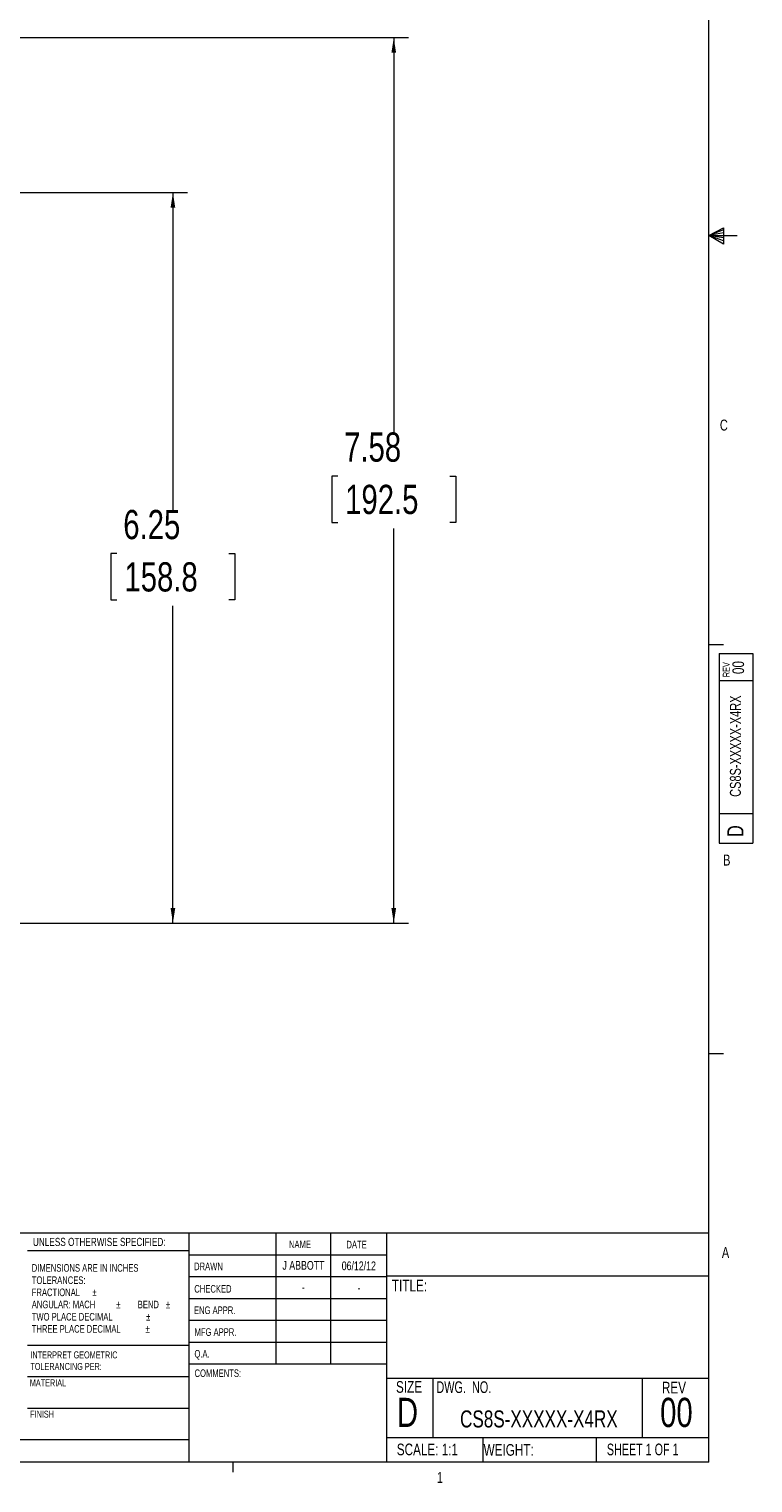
# Model space of a CAD drawing. Header units: inches. Extents: x 0.3 to 33.9, y 0.2 to 21.6.
# Tile 14 of 26: x 27.7 to 33.9, y 0.2 to 12.7. Entities that reach past the tile are written whole.
import ezdxf

# ---------------------------------------------------------------- set-up
doc = ezdxf.new("R2010")
doc.units = ezdxf.units.IN
doc.header["$MEASUREMENT"] = 0
doc.layers.add('SLD-0', color=7, linetype='Continuous', lineweight=15)
doc.styles.add('SLDTEXTSTYLE0', font='TXT', dxfattribs={"width": 0.75})
doc.styles.add('SLDTEXTSTYLE1', font='TXT', dxfattribs={"width": 0.6875})
doc.styles.add('SLDTEXTSTYLE2', font='TXT', dxfattribs={"width": 0.694444})
doc.dimstyles.new('SLDDIMSTYLE0', dxfattribs={"dimtxt": 0.25, "dimasz": 0.13, "dimexe": 0, "dimexo": 0.0625, "dimgap": 0.0625, "dimtad": 0, "dimtih": 1, "dimtoh": 1, "dimrnd": 1e-09, "dimzin": 12, "dimdsep": 46, "dimtxsty": 'SLDTEXTSTYLE0', "dimsah": 1, "dimcen": 0.09, "dimadec": 0, "dimazin": 3, "dimtfac": 1, "dimtofl": 0, "dimtmove": 0, "dimatfit": 3, "dimfxl": 1, "dimfrac": 2, "dimtolj": 1, "dimtzin": 12, "dimarcsym": 0})

# ---------------------------------------------------------------- blocks, each defined once
blk = doc.blocks.new('SW_NOTE_0')
at = {"color": 0, "linetype": 'Continuous', "lineweight": 0, "char_height": 0.06, "attachment_point": 1, "style": 'SLDTEXTSTYLE0'}
for s, insert in [('INTERPRET GEOMETRIC', (0, 0.077)), ('TOLERANCING PER:', (0, -0.022))]:
    blk.add_mtext(s, dxfattribs=dict(at, insert=insert))
blk = doc.blocks.new('SW_NOTE_1')
at = {"color": 0, "linetype": 'Continuous', "lineweight": 0, "char_height": 0.065, "attachment_point": 1, "style": 'SLDTEXTSTYLE0'}
for s, insert in [('DIMENSIONS ARE IN INCHES', (0, 0.084)), ('TOLERANCES:', (0, -0.021)), ('FRACTIONAL', (0, -0.125)), ('%%p', (0.518, -0.125)), ('ANGULAR: MACH', (0, -0.229)), ('%%p', (0.723, -0.229)), ('BEND', (0.907, -0.229)), ('%%p', (1.148, -0.229)), ('TWO PLACE DECIMAL', (0, -0.334)), ('%%p', (0.979, -0.334)), ('THREE PLACE DECIMAL', (0, -0.438)), ('%%p', (0.974, -0.438))]:
    blk.add_mtext(s, dxfattribs=dict(at, insert=insert))
blk = doc.blocks.new('_D_10')
at = {"layer": 'SLD-0'}
for p, q in [((27.236, 11.279), (29.061, 11.279)), ((28.936, 11.279), (28.936, 8.563)), ((28.457, 8.189), (28.406, 8.189)), ((28.406, 8.189), (28.406, 7.792)), ((29.415, 8.189), (29.466, 8.189)), ((29.466, 8.189), (29.466, 7.792)), ((28.406, 7.792), (28.457, 7.792)), ((28.936, 5.025), (28.936, 7.741)), ((29.466, 7.792), (29.415, 7.792)), ((26.866, 5.025), (29.061, 5.025))]:
    blk.add_line(p, q, dxfattribs=at)
for points in [[(28.936, 11.279), (28.916, 11.149), (28.956, 11.149)], [(28.936, 5.025), (28.956, 5.155), (28.916, 5.155)]]:
    blk.add_solid(points, dxfattribs=at)
at = {"layer": 'SLD-0', "char_height": 0.25, "attachment_point": 1, "style": 'SLDTEXTSTYLE0'}
for s, insert in [('6.25', (28.511, 8.562, -2.447)), ('158.8', (28.521, 8.114, -2.447))]:
    blk.add_mtext(s, dxfattribs=dict(at, insert=insert))
blk = doc.blocks.new('_D_11')
at = {"layer": 'SLD-0'}
for p, q in [((23.369, 12.605), (30.951, 12.605)), ((30.826, 12.605), (30.826, 9.226)), ((30.347, 8.852), (30.296, 8.852)), ((30.296, 8.852), (30.296, 8.455)), ((31.305, 8.852), (31.356, 8.852)), ((31.356, 8.852), (31.356, 8.455)), ((30.296, 8.455), (30.347, 8.455)), ((30.826, 5.025), (30.826, 8.404)), ((31.356, 8.455), (31.305, 8.455)), ((26.866, 5.025), (30.951, 5.025))]:
    blk.add_line(p, q, dxfattribs=at)
for points in [[(30.826, 12.605), (30.806, 12.475), (30.846, 12.475)], [(30.826, 5.025), (30.846, 5.155), (30.806, 5.155)]]:
    blk.add_solid(points, dxfattribs=at)
at = {"layer": 'SLD-0', "char_height": 0.25, "attachment_point": 1, "style": 'SLDTEXTSTYLE0'}
for s, insert in [('7.58', (30.401, 9.225, -2.447)), ('192.5', (30.41, 8.777, -2.447))]:
    blk.add_mtext(s, dxfattribs=dict(at, insert=insert))

msp = doc.modelspace()

# ---------------------------------------------------------------- linework, layer by layer
at = {"color": 7, "linetype": 'Continuous', "lineweight": 0}
for p, q in [((33.523, 0.411), (33.523, 21.411)), ((33.523, 10.911), (33.647, 10.976)), ((33.647, 10.958), (33.523, 10.911)), ((33.647, 10.976), (33.647, 10.837)), ((33.647, 10.934), (33.523, 10.911)), ((33.647, 10.891), (33.523, 10.911)), ((33.647, 10.865), (33.523, 10.911)), ((33.647, 10.837), (33.523, 10.911)), ((33.523, 10.911), (33.766, 10.911)), ((33.523, 7.411), (33.648, 7.411)), ((33.61, 7.332), (33.9, 7.332)), ((33.61, 7.332), (33.61, 5.709)), ((33.9, 7.332), (33.9, 5.709)), ((33.9, 7.099), (33.61, 7.099)), ((33.61, 5.965), (33.9, 5.965)), ((33.61, 5.709), (33.9, 5.709)), ((33.523, 3.911), (33.648, 3.911)), ((25.714, 2.375), (33.523, 2.375)), ((29.073, 2.375), (29.073, 0.411)), ((29.817, 2.375), (29.817, 1.25)), ((30.285, 2.375), (30.285, 1.25)), ((30.764, 2.375), (30.764, 0.411)), ((29.073, 2.221), (27.691, 2.221)), ((29.073, 2.187), (30.764, 2.187)), ((29.073, 2), (30.764, 2)), ((30.764, 2.008), (33.523, 2.008)), ((29.073, 1.812), (30.764, 1.812)), ((30.764, 1.625), (29.073, 1.625)), ((27.691, 1.414), (29.073, 1.414)), ((30.764, 1.437), (29.073, 1.437)), ((30.764, 1.25), (29.073, 1.25)), ((27.691, 1.144), (29.073, 1.144)), ((30.764, 1.13), (33.523, 1.13)), ((31.16, 1.13), (31.16, 0.623)), ((32.951, 1.13), (32.951, 0.623)), ((27.691, 0.874), (29.073, 0.874)), ((30.764, 0.623), (33.523, 0.623)), ((31.587, 0.623), (31.587, 0.411)), ((32.559, 0.623), (32.559, 0.411)), ((25.714, 0.607), (29.073, 0.607)), ((33.523, 0.411), (0.523, 0.411)), ((29.448, 0.411), (29.448, 0.326))]:
    msp.add_line(p, q, dxfattribs=at)

# ---------------------------------------------------------------- block references
for name, p in [('SW_NOTE_1', (27.728, 2.023)), ('SW_NOTE_0', (27.716, 1.283))]:
    msp.add_blockref(name, p, dxfattribs=at)

# ---------------------------------------------------------------- texts
for s, insert, char_height, attachment_point, style in [('C', (33.617, 9.335), 0.0938, 1, 'SLDTEXTSTYLE0'), ('B', (33.645, 5.612), 0.0938, 1, 'SLDTEXTSTYLE0'), ('UNLESS OTHERWISE SPECIFIED:', (27.738, 2.332), 0.07, 1, 'SLDTEXTSTYLE0'), ('NAME', (29.929, 2.309), 0.065, 1, 'SLDTEXTSTYLE0'), ('DATE', (30.421, 2.307), 0.065, 1, 'SLDTEXTSTYLE0'), ('A', (33.634, 2.253), 0.0938, 1, 'SLDTEXTSTYLE0'), ('DRAWN', (29.117, 2.12), 0.065, 1, 'SLDTEXTSTYLE0'), ('J ABBOTT', (30.053, 2.134), 0.075, 2, 'SLDTEXTSTYLE0'), ('06/12/12', (30.527, 2.13), 0.075, 2, 'SLDTEXTSTYLE0'), ('CHECKED', (29.119, 1.928), 0.065, 1, 'SLDTEXTSTYLE0'), ('-', (30.052, 1.946), 0.075, 2, 'SLDTEXTSTYLE0'), ('-', (30.528, 1.942), 0.075, 2, 'SLDTEXTSTYLE0'), ('TITLE:', (30.81, 1.973), 0.1, 1, 'SLDTEXTSTYLE0'), ('ENG APPR.', (29.116, 1.745), 0.065, 1, 'SLDTEXTSTYLE0'), ('MFG APPR.', (29.121, 1.558), 0.065, 1, 'SLDTEXTSTYLE0'), ('Q.A.', (29.12, 1.372), 0.065, 1, 'SLDTEXTSTYLE0'), ('MATERIAL', (27.711, 1.121), 0.06, 1, 'SLDTEXTSTYLE0'), ('COMMENTS:', (29.121, 1.206), 0.065, 1, 'SLDTEXTSTYLE0'), ('SIZE', (30.845, 1.106), 0.1, 1, 'SLDTEXTSTYLE0'), ('DWG.  NO.', (31.191, 1.104), 0.1, 1, 'SLDTEXTSTYLE2'), ('REV', (33.121, 1.1), 0.1, 1, 'SLDTEXTSTYLE0'), ('D', (30.853, 0.963), 0.25, 1, 'SLDTEXTSTYLE0'), ('00', (33.245, 0.963), 0.25, 2, 'SLDTEXTSTYLE0'), ('FINISH', (27.714, 0.853), 0.06, 1, 'SLDTEXTSTYLE0'), ('CS8S-XXXXX-X4RX', (32.068, 0.855), 0.14583, 2, 'SLDTEXTSTYLE0'), ('SCALE: 1:1', (30.852, 0.571), 0.1, 1, 'SLDTEXTSTYLE0'), ('WEIGHT:', (31.595, 0.567), 0.1, 1, 'SLDTEXTSTYLE0'), ('SHEET 1 OF 1', (32.65, 0.571), 0.1, 1, 'SLDTEXTSTYLE1'), ('1', (31.195, 0.328), 0.0938, 1, 'SLDTEXTSTYLE0')]:
    msp.add_mtext(s, dxfattribs=dict(at, insert=insert, char_height=char_height, attachment_point=attachment_point, style=style))
at = {"color": 7, "linetype": 'Continuous', "lineweight": 0, "rotation": 90, "style": 'SLDTEXTSTYLE0'}
for s, insert, char_height, attachment_point in [('REV', (33.642, 7.131), 0.06, 1), ('00', (33.724, 7.213), 0.1, 2), ('CS8S-XXXXX-X4RX', (33.703, 6.54), 0.09375, 2), ('D', (33.681, 5.763), 0.138, 1)]:
    msp.add_mtext(s, dxfattribs=dict(at, insert=insert, char_height=char_height, attachment_point=attachment_point))

# ---------------------------------------------------------------- dimensions: what is measured, and where the dimension line sits
at = {"layer": 'SLD-0'}
for base, p2, picture, middle in [((30.826, 12.605), (23.319, 12.605), '_D_11', (30.826, 8.815)), ((28.936, 11.279), (27.186, 11.279), '_D_10', (28.936, 8.152))]:
    dim = msp.add_linear_dim(base=base, p1=(26.816, 5.025), p2=p2, angle=90, dimstyle='SLDDIMSTYLE0', dxfattribs=at)
    dim.commit()
    dim.dimension.update_dxf_attribs({"geometry": picture, "text_midpoint": middle, "dimtype": 160})

doc.saveas('drawing.dxf')
